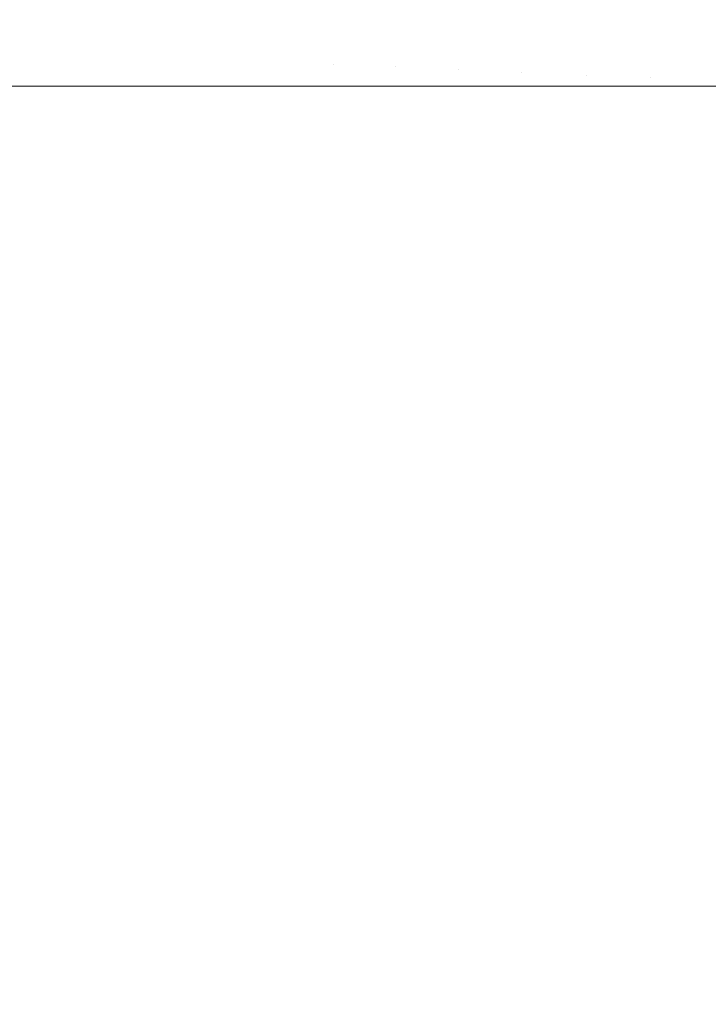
# Model space of a CAD drawing. Header units: centimetres. Extents: x -26 to 27.3, y -25.9 to -24.1.
# Tile 30 of 224: x -25.9714 to -25.9262, y -24.2202 to -24.1555. Entities that reach past the tile are written whole.
import ezdxf

# ---------------------------------------------------------------- set-up
doc = ezdxf.new("R2010")
doc.units = ezdxf.units.CM
doc.header["$LTSCALE"] = 2.54
doc.layers.add('Lucido design-1', color=7, linetype='Continuous')

# ---------------------------------------------------------------- blocks, each defined once
blk = doc.blocks.new('Gruppo-7-1')
at = {"color": 7, "linetype": 'Continuous', "lineweight": 9}
for points, invisible_edges in [([(-25.966162, -24.155629, 1182.409974), (-25.96593, -24.15351, 1182.409974), (-25.969561, -24.153032, 1182.40782), (-25.969811, -24.15531, 1182.40782)], 15), ([(-25.9246, -24.155778, 1182.422389), (-25.924414, -24.155472, 1182.422389), (-25.928032, -24.153167, 1182.421942), (-25.928315, -24.153634, 1182.421942)], 15), ([(-25.968941, -24.155508, 1181.637095), (-25.968708, -24.153328, 1181.637095), (-25.965226, -24.153774, 1181.635074), (-25.965443, -24.155806, 1181.635074)], 15), ([(-25.962421, -24.155956, 1182.411974), (-25.962207, -24.154, 1182.411974), (-25.96593, -24.15351, 1182.409974), (-25.966162, -24.155629, 1182.409974)], 15), ([(-25.965443, -24.155806, 1181.635074), (-25.965226, -24.153774, 1181.635074), (-25.96167, -24.15423, 1181.633198), (-25.96187, -24.15611, 1181.633198)], 15), ([(-25.950546, -24.155535, 1182.417002), (-25.950325, -24.154097, 1182.417002), (-25.95426, -24.153403, 1182.415492), (-25.954508, -24.155013, 1182.415492)], 15), ([(-25.954358, -24.155166, 1181.629894), (-25.954124, -24.153605, 1181.629894), (-25.950405, -24.154243, 1181.628471), (-25.950615, -24.155645, 1181.628471)], 15), ([(-25.946637, -24.154889, 1181.627202), (-25.946398, -24.153656, 1181.627202), (-25.942618, -24.154471, 1181.62609), (-25.942826, -24.155542, 1181.62609)], 15), ([(-25.933679, -24.155548, 1182.421311), (-25.933474, -24.154846, 1182.421311), (-25.937499, -24.153577, 1182.4205), (-25.937756, -24.154456, 1182.4205)], 15), ([(-25.929237, -24.15561, 1182.421942), (-25.929039, -24.155101, 1182.421942), (-25.932974, -24.153471, 1182.421311), (-25.933239, -24.154153, 1182.421311)], 15), ([(-25.930166, -24.154155, 1181.623701), (-25.929911, -24.153621, 1181.623701), (-25.926362, -24.155411, 1181.623223), (-25.926544, -24.155792, 1181.623223)], 15), ([(-25.924773, -24.156093, 1182.422389), (-25.9246, -24.155778, 1182.422389), (-25.928315, -24.153634, 1182.421942), (-25.928578, -24.154112, 1182.421942)], 15), ([(-25.958593, -24.156291, 1182.413815), (-25.958397, -24.154501, 1182.413815), (-25.962207, -24.154, 1182.411974), (-25.962421, -24.155956, 1182.411974)], 15), ([(-25.96187, -24.15611, 1181.633198), (-25.96167, -24.15423, 1181.633198), (-25.958045, -24.154694, 1181.631471), (-25.958229, -24.15642, 1181.631471)], 15), ([(-25.954686, -24.156633, 1182.415492), (-25.954508, -24.155013, 1182.415492), (-25.958397, -24.154501, 1182.413815), (-25.958593, -24.156291, 1182.413815)], 15), ([(-25.950615, -24.155645, 1181.628471), (-25.950405, -24.154243, 1181.628471), (-25.946637, -24.154889, 1181.627202), (-25.946822, -24.156131, 1181.627202)], 15), ([(-25.946518, -24.156065, 1182.418342), (-25.946324, -24.154802, 1182.418342), (-25.950325, -24.154097, 1182.417002), (-25.950546, -24.155535, 1182.417002)], 15), ([(-25.942826, -24.155542, 1181.62609), (-25.942618, -24.154471, 1181.62609), (-25.938803, -24.155293, 1181.625134), (-25.938978, -24.156202, 1181.625134)], 15), ([(-25.938152, -24.156243, 1182.4205), (-25.937973, -24.155345, 1182.4205), (-25.94205, -24.154441, 1182.419509), (-25.942264, -24.155518, 1182.419509)], 15), ([(-25.938803, -24.155293, 1181.625134), (-25.938588, -24.154392, 1181.625134), (-25.934782, -24.155384, 1181.624338), (-25.934957, -24.156122, 1181.624338)], 15), ([(-25.933853, -24.156259, 1182.421311), (-25.933679, -24.155548, 1182.421311), (-25.937756, -24.154456, 1182.4205), (-25.937973, -24.155345, 1182.4205)], 15), ([(-25.934575, -24.154653, 1181.624338), (-25.934337, -24.153933, 1181.624338), (-25.930606, -24.155251, 1181.623701), (-25.930791, -24.155812, 1181.623701)], 15), ([(-25.929412, -24.156126, 1182.421942), (-25.929237, -24.15561, 1182.421942), (-25.933239, -24.154153, 1182.421311), (-25.933474, -24.154846, 1182.421311)], 15), ([(-25.930398, -24.154698, 1181.623701), (-25.930166, -24.154155, 1181.623701), (-25.926544, -24.155792, 1181.623223), (-25.92671, -24.15618, 1181.623223)], 15), ([(-25.924931, -24.156414, 1182.422389), (-25.924773, -24.156093, 1182.422389), (-25.928578, -24.154112, 1182.421942), (-25.928819, -24.154601, 1182.421942)], 15), ([(-25.969961, -24.157597, 1182.40782), (-25.969811, -24.15531, 1182.40782), (-25.973361, -24.154999, 1182.405514), (-25.973521, -24.157441, 1182.405514)], 15), ([(-25.958229, -24.15642, 1181.631471), (-25.958045, -24.154694, 1181.631471), (-25.954358, -24.155166, 1181.629894), (-25.954525, -24.156735, 1181.629894)], 15), ([(-25.950705, -24.156981, 1182.417002), (-25.950546, -24.155535, 1182.417002), (-25.954508, -24.155013, 1182.415492), (-25.954686, -24.156633, 1182.415492)], 15), ([(-25.954525, -24.156735, 1181.629894), (-25.954358, -24.155166, 1181.629894), (-25.950615, -24.155645, 1181.628471), (-25.950765, -24.157055, 1181.628471)], 15), ([(-25.946822, -24.156131, 1181.627202), (-25.946637, -24.154889, 1181.627202), (-25.942826, -24.155542, 1181.62609), (-25.942987, -24.156622, 1181.62609)], 15), ([(-25.942431, -24.156603, 1182.419509), (-25.942264, -24.155518, 1182.419509), (-25.946324, -24.154802, 1182.418342), (-25.946518, -24.156065, 1182.418342)], 15), ([(-25.934782, -24.155384, 1181.624338), (-25.934575, -24.154653, 1181.624338), (-25.930791, -24.155812, 1181.623701), (-25.930952, -24.156381, 1181.623701)], 15), ([(-25.929565, -24.15665, 1182.421942), (-25.929412, -24.156126, 1182.421942), (-25.933474, -24.154846, 1182.421311), (-25.933679, -24.155548, 1182.421311)], 15), ([(-25.930606, -24.155251, 1181.623701), (-25.930398, -24.154698, 1181.623701), (-25.92671, -24.15618, 1181.623223), (-25.926859, -24.156575, 1181.623223)], 15), ([(-25.925206, -24.157077, 1182.422389), (-25.925076, -24.156743, 1182.422389), (-25.929039, -24.155101, 1182.421942), (-25.929237, -24.15561, 1182.421942)], 15), ([(-25.925076, -24.156743, 1182.422389), (-25.924931, -24.156414, 1182.422389), (-25.928819, -24.154601, 1182.421942), (-25.929039, -24.155101, 1182.421942)], 15), ([(-25.926362, -24.155411, 1181.623223), (-25.926164, -24.155038, 1181.623223), (-25.922686, -24.156981, 1181.622905), (-25.922804, -24.157205, 1181.622905)], 15), ([(-25.972506, -24.157551, 1181.639259), (-25.972357, -24.155217, 1181.639259), (-25.968941, -24.155508, 1181.637095), (-25.96908, -24.157696, 1181.637095)], 15), ([(-25.966302, -24.157756, 1182.409974), (-25.966162, -24.155629, 1182.409974), (-25.969811, -24.15531, 1182.40782), (-25.969961, -24.157597, 1182.40782)], 15), ([(-25.96908, -24.157696, 1181.637095), (-25.968941, -24.155508, 1181.637095), (-25.965443, -24.155806, 1181.635074), (-25.965573, -24.157845, 1181.635074)], 15), ([(-25.96255, -24.15792, 1182.411974), (-25.962421, -24.155956, 1182.411974), (-25.966162, -24.155629, 1182.409974), (-25.966302, -24.157756, 1182.409974)], 15), ([(-25.965573, -24.157845, 1181.635074), (-25.965443, -24.155806, 1181.635074), (-25.96187, -24.15611, 1181.633198), (-25.96199, -24.157997, 1181.633198)], 15), ([(-25.950765, -24.157055, 1181.628471), (-25.950615, -24.155645, 1181.628471), (-25.946822, -24.156131, 1181.627202), (-25.946955, -24.157379, 1181.627202)], 15), ([(-25.946657, -24.157335, 1182.418342), (-25.946518, -24.156065, 1182.418342), (-25.950546, -24.155535, 1182.417002), (-25.950705, -24.156981, 1182.417002)], 15), ([(-25.942987, -24.156622, 1181.62609), (-25.942826, -24.155542, 1181.62609), (-25.938978, -24.156202, 1181.625134), (-25.939115, -24.157118, 1181.625134)], 15), ([(-25.938291, -24.157148, 1182.4205), (-25.938152, -24.156243, 1182.4205), (-25.942264, -24.155518, 1182.419509), (-25.942431, -24.156603, 1182.419509)], 15), ([(-25.938978, -24.156202, 1181.625134), (-25.938803, -24.155293, 1181.625134), (-25.934957, -24.156122, 1181.624338), (-25.935101, -24.156867, 1181.624338)], 15), ([(-25.933995, -24.156976, 1182.421311), (-25.933853, -24.156259, 1182.421311), (-25.937973, -24.155345, 1182.4205), (-25.938152, -24.156243, 1182.4205)], 15), ([(-25.934957, -24.156122, 1181.624338), (-25.934782, -24.155384, 1181.624338), (-25.930952, -24.156381, 1181.623701), (-25.931089, -24.156955, 1181.623701)], 15), ([(-25.929695, -24.157181, 1182.421942), (-25.929565, -24.15665, 1182.421942), (-25.933679, -24.155548, 1182.421311), (-25.933853, -24.156259, 1182.421311)], 15), ([(-25.930952, -24.156381, 1181.623701), (-25.930791, -24.155812, 1181.623701), (-25.926991, -24.156976, 1181.623223), (-25.927106, -24.157382, 1181.623223)], 15), ([(-25.930791, -24.155812, 1181.623701), (-25.930606, -24.155251, 1181.623701), (-25.926859, -24.156575, 1181.623223), (-25.926991, -24.156976, 1181.623223)], 15), ([(-25.925321, -24.157416, 1182.422389), (-25.925206, -24.157077, 1182.422389), (-25.929237, -24.15561, 1182.421942), (-25.929412, -24.156126, 1182.421942)], 15), ([(-25.92671, -24.15618, 1181.623223), (-25.926544, -24.155792, 1181.623223), (-25.922913, -24.157433, 1181.622905), (-25.923013, -24.157666, 1181.622905)], 15), ([(-25.926544, -24.155792, 1181.623223), (-25.926362, -24.155411, 1181.623223), (-25.922804, -24.157205, 1181.622905), (-25.922913, -24.157433, 1181.622905)], 15), ([(-25.958711, -24.158088, 1182.413815), (-25.958593, -24.156291, 1182.413815), (-25.962421, -24.155956, 1182.411974), (-25.96255, -24.15792, 1182.411974)], 15), ([(-25.96199, -24.157997, 1181.633198), (-25.96187, -24.15611, 1181.633198), (-25.958229, -24.15642, 1181.631471), (-25.958339, -24.158152, 1181.631471)], 15), ([(-25.954792, -24.158259, 1182.415492), (-25.954686, -24.156633, 1182.415492), (-25.958593, -24.156291, 1182.413815), (-25.958711, -24.158088, 1182.413815)], 15), ([(-25.958339, -24.158152, 1181.631471), (-25.958229, -24.15642, 1181.631471), (-25.954525, -24.156735, 1181.629894), (-25.954625, -24.15831, 1181.629894)], 15), ([(-25.946955, -24.157379, 1181.627202), (-25.946822, -24.156131, 1181.627202), (-25.942987, -24.156622, 1181.62609), (-25.943103, -24.157707, 1181.62609)], 15), ([(-25.94255, -24.157695, 1182.419509), (-25.942431, -24.156603, 1182.419509), (-25.946518, -24.156065, 1182.418342), (-25.946657, -24.157335, 1182.418342)], 15), ([(-25.939115, -24.157118, 1181.625134), (-25.938978, -24.156202, 1181.625134), (-25.935101, -24.156867, 1181.624338), (-25.935214, -24.157617, 1181.624338)], 15), ([(-25.934107, -24.157699, 1182.421311), (-25.933995, -24.156976, 1182.421311), (-25.938152, -24.156243, 1182.4205), (-25.938291, -24.157148, 1182.4205)], 15), ([(-25.935101, -24.156867, 1181.624338), (-25.934957, -24.156122, 1181.624338), (-25.931089, -24.156955, 1181.623701), (-25.931201, -24.157536, 1181.623701)], 15), ([(-25.929801, -24.157716, 1182.421942), (-25.929695, -24.157181, 1182.421942), (-25.933853, -24.156259, 1182.421311), (-25.933995, -24.156976, 1182.421311)], 15), ([(-25.931089, -24.156955, 1181.623701), (-25.930952, -24.156381, 1181.623701), (-25.927106, -24.157382, 1181.623223), (-25.927204, -24.157793, 1181.623223)], 15), ([(-25.925421, -24.157761, 1182.422389), (-25.925321, -24.157416, 1182.422389), (-25.929412, -24.156126, 1182.421942), (-25.929565, -24.15665, 1182.421942)], 15), ([(-25.926859, -24.156575, 1181.623223), (-25.92671, -24.15618, 1181.623223), (-25.923013, -24.157666, 1181.622905), (-25.923102, -24.157902, 1181.622905)], 15), ([(-25.9508, -24.158433, 1182.417002), (-25.950705, -24.156981, 1182.417002), (-25.954686, -24.156633, 1182.415492), (-25.954792, -24.158259, 1182.415492)], 15), ([(-25.954625, -24.15831, 1181.629894), (-25.954525, -24.156735, 1181.629894), (-25.950765, -24.157055, 1181.628471), (-25.950855, -24.15847, 1181.628471)], 15), ([(-25.950855, -24.15847, 1181.628471), (-25.950765, -24.157055, 1181.628471), (-25.946955, -24.157379, 1181.627202), (-25.947035, -24.158633, 1181.627202)], 15), ([(-25.946741, -24.158611, 1182.418342), (-25.946657, -24.157335, 1182.418342), (-25.950705, -24.156981, 1182.417002), (-25.9508, -24.158433, 1182.417002)], 15), ([(-25.943103, -24.157707, 1181.62609), (-25.942987, -24.156622, 1181.62609), (-25.939115, -24.157118, 1181.625134), (-25.939214, -24.158038, 1181.625134)], 15), ([(-25.938391, -24.158059, 1182.4205), (-25.938291, -24.157148, 1182.4205), (-25.942431, -24.156603, 1182.419509), (-25.94255, -24.157695, 1182.419509)], 15), ([(-25.939214, -24.158038, 1181.625134), (-25.939115, -24.157118, 1181.625134), (-25.935214, -24.157617, 1181.624338), (-25.935294, -24.158372, 1181.624338)], 15), ([(-25.935214, -24.157617, 1181.624338), (-25.935101, -24.156867, 1181.624338), (-25.931201, -24.157536, 1181.623701), (-25.931289, -24.15812, 1181.623701)], 15), ([(-25.929884, -24.158255, 1182.421942), (-25.929801, -24.157716, 1182.421942), (-25.933995, -24.156976, 1182.421311), (-25.934107, -24.157699, 1182.421311)], 15), ([(-25.931201, -24.157536, 1181.623701), (-25.931089, -24.156955, 1181.623701), (-25.927204, -24.157793, 1181.623223), (-25.927284, -24.158207, 1181.623223)], 15), ([(-25.925507, -24.158109, 1182.422389), (-25.925421, -24.157761, 1182.422389), (-25.929565, -24.15665, 1182.421942), (-25.929695, -24.157181, 1182.421942)], 15), ([(-25.927106, -24.157382, 1181.623223), (-25.926991, -24.156976, 1181.623223), (-25.923181, -24.158143, 1181.622905), (-25.92325, -24.158386, 1181.622905)], 15), ([(-25.926991, -24.156976, 1181.623223), (-25.926859, -24.156575, 1181.623223), (-25.923102, -24.157902, 1181.622905), (-25.923181, -24.158143, 1181.622905)], 15), ([(-25.972546, -24.159888, 1182.406179), (-25.970011, -24.159888, 1182.40782), (-25.969961, -24.157597, 1182.40782), (-25.973521, -24.157441, 1182.405514)], 14), ([(-25.972556, -24.159888, 1181.639259), (-25.972506, -24.157551, 1181.639259), (-25.96908, -24.157696, 1181.637095), (-25.969127, -24.159888, 1181.637095)], 7), ([(-25.969961, -24.157597, 1182.40782), (-25.970011, -24.159888, 1182.40782), (-25.969118, -24.159888, 1182.408345)], 9), ([(-25.969118, -24.159888, 1182.408345), (-25.966348, -24.159888, 1182.409974), (-25.966302, -24.157756, 1182.409974), (-25.969961, -24.157597, 1182.40782)], 14), ([(-25.969127, -24.159888, 1181.637095), (-25.96908, -24.157696, 1181.637095), (-25.965573, -24.157845, 1181.635074), (-25.965616, -24.159888, 1181.635074)], 7), ([(-25.966302, -24.157756, 1182.409974), (-25.966348, -24.159888, 1182.409974), (-25.965609, -24.159888, 1182.410368)], 9), ([(-25.965609, -24.159888, 1182.410368), (-25.962593, -24.159888, 1182.411974), (-25.96255, -24.15792, 1182.411974), (-25.966302, -24.157756, 1182.409974)], 14), ([(-25.947035, -24.158633, 1181.627202), (-25.946955, -24.157379, 1181.627202), (-25.943103, -24.157707, 1181.62609), (-25.943172, -24.158797, 1181.62609)], 15), ([(-25.942622, -24.15879, 1182.419509), (-25.94255, -24.157695, 1182.419509), (-25.946657, -24.157335, 1182.418342), (-25.946741, -24.158611, 1182.418342)], 15), ([(-25.943172, -24.158797, 1181.62609), (-25.943103, -24.157707, 1181.62609), (-25.939214, -24.158038, 1181.625134), (-25.939272, -24.158962, 1181.625134)], 15), ([(-25.938451, -24.158972, 1182.4205), (-25.938391, -24.158059, 1182.4205), (-25.94255, -24.157695, 1182.419509), (-25.942622, -24.15879, 1182.419509)], 15), ([(-25.934186, -24.158427, 1182.421311), (-25.934107, -24.157699, 1182.421311), (-25.938291, -24.157148, 1182.4205), (-25.938391, -24.158059, 1182.4205)], 15), ([(-25.935294, -24.158372, 1181.624338), (-25.935214, -24.157617, 1181.624338), (-25.931289, -24.15812, 1181.623701), (-25.931351, -24.158708, 1181.623701)], 15), ([(-25.929943, -24.158798, 1182.421942), (-25.929884, -24.158255, 1182.421942), (-25.934107, -24.157699, 1182.421311), (-25.934186, -24.158427, 1182.421311)], 15), ([(-25.931289, -24.15812, 1181.623701), (-25.931201, -24.157536, 1181.623701), (-25.927284, -24.158207, 1181.623223), (-25.927347, -24.158625, 1181.623223)], 15), ([(-25.925631, -24.158815, 1182.422389), (-25.925577, -24.158461, 1182.422389), (-25.929801, -24.157716, 1182.421942), (-25.929884, -24.158255, 1182.421942)], 15), ([(-25.925577, -24.158461, 1182.422389), (-25.925507, -24.158109, 1182.422389), (-25.929695, -24.157181, 1182.421942), (-25.929801, -24.157716, 1182.421942)], 15), ([(-25.927204, -24.157793, 1181.623223), (-25.927106, -24.157382, 1181.623223), (-25.92325, -24.158386, 1181.622905), (-25.923309, -24.158632, 1181.622905)], 15), ([(-25.965616, -24.159888, 1181.635074), (-25.965573, -24.157845, 1181.635074), (-25.96199, -24.157997, 1181.633198), (-25.96203, -24.159888, 1181.633198)], 7), ([(-25.96255, -24.15792, 1182.411974), (-25.962593, -24.159888, 1182.411974), (-25.962025, -24.159888, 1182.412246)], 9), ([(-25.962025, -24.159888, 1182.412246), (-25.95875, -24.159888, 1182.413815), (-25.958711, -24.158088, 1182.413815), (-25.96255, -24.15792, 1182.411974)], 14), ([(-25.96203, -24.159888, 1181.633198), (-25.96199, -24.157997, 1181.633198), (-25.958339, -24.158152, 1181.631471), (-25.958376, -24.159888, 1181.631471)], 7), ([(-25.958711, -24.158088, 1182.413815), (-25.95875, -24.159888, 1182.413815), (-25.958373, -24.159888, 1182.413976)], 9), ([(-25.958373, -24.159888, 1182.413976), (-25.954828, -24.159888, 1182.415492), (-25.954792, -24.158259, 1182.415492), (-25.958711, -24.158088, 1182.413815)], 14), ([(-25.958376, -24.159888, 1181.631471), (-25.958339, -24.158152, 1181.631471), (-25.954625, -24.15831, 1181.629894), (-25.954659, -24.159888, 1181.629894)], 7), ([(-25.954792, -24.158259, 1182.415492), (-25.954828, -24.159888, 1182.415492), (-25.954657, -24.159888, 1182.415556)], 9), ([(-25.9508, -24.158433, 1182.417002), (-25.954792, -24.158259, 1182.415492), (-25.954657, -24.159888, 1182.415556), (-25.950885, -24.159888, 1182.416982)], 11), ([(-25.954659, -24.159888, 1181.629894), (-25.954625, -24.15831, 1181.629894), (-25.950855, -24.15847, 1181.628471), (-25.950885, -24.159888, 1181.628471)], 7), ([(-25.939272, -24.158962, 1181.625134), (-25.939214, -24.158038, 1181.625134), (-25.935294, -24.158372, 1181.624338), (-25.935342, -24.159129, 1181.624338)], 15), ([(-25.934234, -24.159157, 1182.421311), (-25.934186, -24.158427, 1182.421311), (-25.938391, -24.158059, 1182.4205), (-25.938451, -24.158972, 1182.4205)], 15), ([(-25.935342, -24.159129, 1181.624338), (-25.935294, -24.158372, 1181.624338), (-25.931351, -24.158708, 1181.623701), (-25.931389, -24.159297, 1181.623701)], 15), ([(-25.931351, -24.158708, 1181.623701), (-25.931289, -24.15812, 1181.623701), (-25.927347, -24.158625, 1181.623223), (-25.927391, -24.159045, 1181.623223)], 15), ([(-25.92567, -24.159172, 1182.422389), (-25.925631, -24.158815, 1182.422389), (-25.929884, -24.158255, 1182.421942), (-25.929943, -24.158798, 1182.421942)], 15), ([(-25.927347, -24.158625, 1181.623223), (-25.927284, -24.158207, 1181.623223), (-25.923357, -24.158881, 1181.622905), (-25.923394, -24.159131, 1181.622905)], 15), ([(-25.927284, -24.158207, 1181.623223), (-25.927204, -24.157793, 1181.623223), (-25.923309, -24.158632, 1181.622905), (-25.923357, -24.158881, 1181.622905)], 15), ([(-25.950885, -24.159888, 1182.416982), (-25.950832, -24.159888, 1182.417002), (-25.9508, -24.158433, 1182.417002)], 10), ([(-25.950885, -24.159888, 1181.628471), (-25.950855, -24.15847, 1181.628471), (-25.947035, -24.158633, 1181.627202), (-25.947062, -24.159888, 1181.627202)], 7), ([(-25.946741, -24.158611, 1182.418342), (-25.9508, -24.158433, 1182.417002), (-25.950832, -24.159888, 1182.417002), (-25.94706, -24.159888, 1182.418246)], 11), ([(-25.947062, -24.159888, 1181.627202), (-25.947035, -24.158633, 1181.627202), (-25.943172, -24.158797, 1181.62609), (-25.943195, -24.159888, 1181.62609)], 7), ([(-25.94706, -24.159888, 1182.418246), (-25.946769, -24.159888, 1182.418342), (-25.946741, -24.158611, 1182.418342)], 10), ([(-25.942622, -24.15879, 1182.419509), (-25.946741, -24.158611, 1182.418342), (-25.946769, -24.159888, 1182.418342), (-25.943193, -24.159888, 1182.419355)], 11), ([(-25.943195, -24.159888, 1181.62609), (-25.943172, -24.158797, 1181.62609), (-25.939272, -24.158962, 1181.625134), (-25.939292, -24.159888, 1181.625134)], 7), ([(-25.943193, -24.159888, 1182.419355), (-25.942646, -24.159888, 1182.419509), (-25.942622, -24.15879, 1182.419509)], 10), ([(-25.938451, -24.158972, 1182.4205), (-25.942622, -24.15879, 1182.419509), (-25.942646, -24.159888, 1182.419509), (-25.939289, -24.159888, 1182.420306)], 11), ([(-25.939292, -24.159888, 1181.625134), (-25.939272, -24.158962, 1181.625134), (-25.935342, -24.159129, 1181.624338), (-25.935359, -24.159888, 1181.624338)], 7), ([(-25.939289, -24.159888, 1182.420306), (-25.938471, -24.159888, 1182.4205), (-25.938451, -24.158972, 1182.4205)], 10), ([(-25.934234, -24.159157, 1182.421311), (-25.938451, -24.158972, 1182.4205), (-25.938471, -24.159888, 1182.4205), (-25.935355, -24.159888, 1182.421099)], 11), ([(-25.929979, -24.159342, 1182.421942), (-25.929943, -24.158798, 1182.421942), (-25.934186, -24.158427, 1182.421311), (-25.934234, -24.159157, 1182.421311)], 15), ([(-25.931389, -24.159297, 1181.623701), (-25.931351, -24.158708, 1181.623701), (-25.927391, -24.159045, 1181.623223), (-25.927418, -24.159466, 1181.623223)], 15), ([(-25.925694, -24.159529, 1182.422389), (-25.92567, -24.159172, 1182.422389), (-25.929943, -24.158798, 1182.421942), (-25.929979, -24.159342, 1182.421942)], 15), ([(-25.927418, -24.159466, 1181.623223), (-25.927391, -24.159045, 1181.623223), (-25.923421, -24.159383, 1181.622905), (-25.923437, -24.159635, 1181.622905)], 15), ([(-25.927391, -24.159045, 1181.623223), (-25.927347, -24.158625, 1181.623223), (-25.923394, -24.159131, 1181.622905), (-25.923421, -24.159383, 1181.622905)], 15), ([(-25.935359, -24.159888, 1181.624338), (-25.935342, -24.159129, 1181.624338), (-25.931389, -24.159297, 1181.623701), (-25.931401, -24.159888, 1181.623701)], 7), ([(-25.935355, -24.159888, 1182.421099), (-25.93425, -24.159888, 1182.421311), (-25.934234, -24.159157, 1182.421311)], 10), ([(-25.929979, -24.159342, 1182.421942), (-25.934234, -24.159157, 1182.421311), (-25.93425, -24.159888, 1182.421311), (-25.931398, -24.159888, 1182.421733)], 11), ([(-25.931401, -24.159888, 1181.623701), (-25.931389, -24.159297, 1181.623701), (-25.927418, -24.159466, 1181.623223), (-25.927427, -24.159888, 1181.623223)], 7), ([(-25.931398, -24.159888, 1182.421733), (-25.929991, -24.159888, 1182.421942), (-25.929979, -24.159342, 1182.421942)], 10), ([(-25.929979, -24.159342, 1182.421942), (-25.929991, -24.159888, 1182.421942), (-25.927425, -24.159888, 1182.422209)], 9), ([(-25.927425, -24.159888, 1182.422209), (-25.925701, -24.159888, 1182.422389), (-25.925694, -24.159529, 1182.422389), (-25.929979, -24.159342, 1182.421942)], 14), ([(-25.927427, -24.159888, 1181.623223), (-25.927418, -24.159466, 1181.623223), (-25.923437, -24.159635, 1181.622905), (-25.923443, -24.159888, 1181.622905)], 7), ([(-25.972556, -25.759888, 1181.639259), (-25.972556, -24.159888, 1181.639259), (-25.969127, -24.159888, 1181.637095), (-25.969127, -25.759888, 1181.637095)], 5), ([(-25.970011, -24.159888, 1182.40782), (-25.972546, -24.159888, 1182.406179), (-25.972546, -25.759888, 1182.406179), (-25.970011, -25.759888, 1182.40782)], 10), ([(-25.970011, -25.759888, 1182.40782), (-25.969118, -25.759888, 1182.408345), (-25.969118, -24.159888, 1182.408345), (-25.970011, -24.159888, 1182.40782)], 10), ([(-25.969127, -25.759888, 1181.637095), (-25.969127, -24.159888, 1181.637095), (-25.965616, -24.159888, 1181.635074), (-25.965616, -25.759888, 1181.635074)], 5), ([(-25.966348, -24.159888, 1182.409974), (-25.969118, -24.159888, 1182.408345), (-25.969118, -25.759888, 1182.408345), (-25.966348, -25.759888, 1182.409974)], 10), ([(-25.966348, -25.759888, 1182.409974), (-25.965609, -25.759888, 1182.410368), (-25.965609, -24.159888, 1182.410368), (-25.966348, -24.159888, 1182.409974)], 10), ([(-25.965616, -25.759888, 1181.635074), (-25.965616, -24.159888, 1181.635074), (-25.96203, -24.159888, 1181.633198), (-25.96203, -25.759888, 1181.633198)], 5), ([(-25.962593, -24.159888, 1182.411974), (-25.965609, -24.159888, 1182.410368), (-25.965609, -25.759888, 1182.410368), (-25.962593, -25.759888, 1182.411974)], 10), ([(-25.962593, -25.759888, 1182.411974), (-25.962025, -25.759888, 1182.412246), (-25.962025, -24.159888, 1182.412246), (-25.962593, -24.159888, 1182.411974)], 10), ([(-25.96203, -25.759888, 1181.633198), (-25.96203, -24.159888, 1181.633198), (-25.958376, -24.159888, 1181.631471), (-25.958376, -25.759888, 1181.631471)], 5), ([(-25.95875, -24.159888, 1182.413815), (-25.962025, -24.159888, 1182.412246), (-25.962025, -25.759888, 1182.412246), (-25.95875, -25.759888, 1182.413815)], 10), ([(-25.95875, -25.759888, 1182.413815), (-25.958373, -25.759888, 1182.413976), (-25.958373, -24.159888, 1182.413976), (-25.95875, -24.159888, 1182.413815)], 10), ([(-25.958376, -25.759888, 1181.631471), (-25.958376, -24.159888, 1181.631471), (-25.954659, -24.159888, 1181.629894), (-25.954659, -25.759888, 1181.629894)], 5), ([(-25.954828, -24.159888, 1182.415492), (-25.958373, -24.159888, 1182.413976), (-25.958373, -25.759888, 1182.413976), (-25.954828, -25.759888, 1182.415492)], 10), ([(-25.954828, -25.759888, 1182.415492), (-25.954657, -25.759888, 1182.415556), (-25.954657, -24.159888, 1182.415556), (-25.954828, -24.159888, 1182.415492)], 10), ([(-25.954659, -25.759888, 1181.629894), (-25.954659, -24.159888, 1181.629894), (-25.950885, -24.159888, 1181.628471), (-25.950885, -25.759888, 1181.628471)], 5), ([(-25.954657, -24.159888, 1182.415556), (-25.954657, -25.759888, 1182.415556), (-25.950885, -25.759888, 1182.416982), (-25.950885, -24.159888, 1182.416982)], 5), ([(-25.950832, -24.159888, 1182.417002), (-25.950885, -24.159888, 1182.416982), (-25.950885, -25.759888, 1182.416982), (-25.950832, -25.759888, 1182.417002)], 10), ([(-25.950885, -25.759888, 1181.628471), (-25.950885, -24.159888, 1181.628471), (-25.947062, -24.159888, 1181.627202), (-25.947062, -25.759888, 1181.627202)], 5), ([(-25.950832, -25.759888, 1182.417002), (-25.94706, -25.759888, 1182.418246), (-25.94706, -24.159888, 1182.418246), (-25.950832, -24.159888, 1182.417002)], 10), ([(-25.947062, -25.759888, 1181.627202), (-25.947062, -24.159888, 1181.627202), (-25.943195, -24.159888, 1181.62609), (-25.943195, -25.759888, 1181.62609)], 5), ([(-25.946769, -24.159888, 1182.418342), (-25.94706, -24.159888, 1182.418246), (-25.94706, -25.759888, 1182.418246), (-25.946769, -25.759888, 1182.418342)], 10), ([(-25.946769, -25.759888, 1182.418342), (-25.943193, -25.759888, 1182.419355), (-25.943193, -24.159888, 1182.419355), (-25.946769, -24.159888, 1182.418342)], 10), ([(-25.943195, -25.759888, 1181.62609), (-25.943195, -24.159888, 1181.62609), (-25.939292, -24.159888, 1181.625134), (-25.939292, -25.759888, 1181.625134)], 5), ([(-25.942646, -24.159888, 1182.419509), (-25.943193, -24.159888, 1182.419355), (-25.943193, -25.759888, 1182.419355), (-25.942646, -25.759888, 1182.419509)], 10), ([(-25.942646, -25.759888, 1182.419509), (-25.939289, -25.759888, 1182.420306), (-25.939289, -24.159888, 1182.420306), (-25.942646, -24.159888, 1182.419509)], 10), ([(-25.939292, -25.759888, 1181.625134), (-25.939292, -24.159888, 1181.625134), (-25.935359, -24.159888, 1181.624338), (-25.935359, -25.759888, 1181.624338)], 5), ([(-25.938471, -24.159888, 1182.4205), (-25.939289, -24.159888, 1182.420306), (-25.939289, -25.759888, 1182.420306), (-25.938471, -25.759888, 1182.4205)], 10), ([(-25.938471, -25.759888, 1182.4205), (-25.935355, -25.759888, 1182.421099), (-25.935355, -24.159888, 1182.421099), (-25.938471, -24.159888, 1182.4205)], 10), ([(-25.935359, -25.759888, 1181.624338), (-25.935359, -24.159888, 1181.624338), (-25.931401, -24.159888, 1181.623701), (-25.931401, -25.759888, 1181.623701)], 5), ([(-25.93425, -24.159888, 1182.421311), (-25.935355, -24.159888, 1182.421099), (-25.935355, -25.759888, 1182.421099), (-25.93425, -25.759888, 1182.421311)], 10), ([(-25.93425, -25.759888, 1182.421311), (-25.931398, -25.759888, 1182.421733), (-25.931398, -24.159888, 1182.421733), (-25.93425, -24.159888, 1182.421311)], 10), ([(-25.931401, -25.759888, 1181.623701), (-25.931401, -24.159888, 1181.623701), (-25.927427, -24.159888, 1181.623223), (-25.927427, -25.759888, 1181.623223)], 5), ([(-25.929991, -24.159888, 1182.421942), (-25.931398, -24.159888, 1182.421733), (-25.931398, -25.759888, 1182.421733), (-25.929991, -25.759888, 1182.421942)], 10), ([(-25.929991, -25.759888, 1182.421942), (-25.927425, -25.759888, 1182.422209), (-25.927425, -24.159888, 1182.422209), (-25.929991, -24.159888, 1182.421942)], 10), ([(-25.927427, -25.759888, 1181.623223), (-25.927427, -24.159888, 1181.623223), (-25.923443, -24.159888, 1181.622905), (-25.923443, -25.759888, 1181.622905)], 5), ([(-25.925702, -24.159888, 1182.422389), (-25.927425, -24.159888, 1182.422209), (-25.927425, -25.759888, 1182.422209), (-25.925702, -25.759888, 1182.422389)], 10)]:
    blk.add_3dface(points, dxfattribs=dict(at, invisible_edges=invisible_edges))

msp = doc.modelspace()

# ---------------------------------------------------------------- block references
at = {"layer": 'Lucido design-1', "color": 7}
msp.add_blockref('Gruppo-7-1', (0, 0), dxfattribs=at)

doc.saveas('drawing.dxf')
